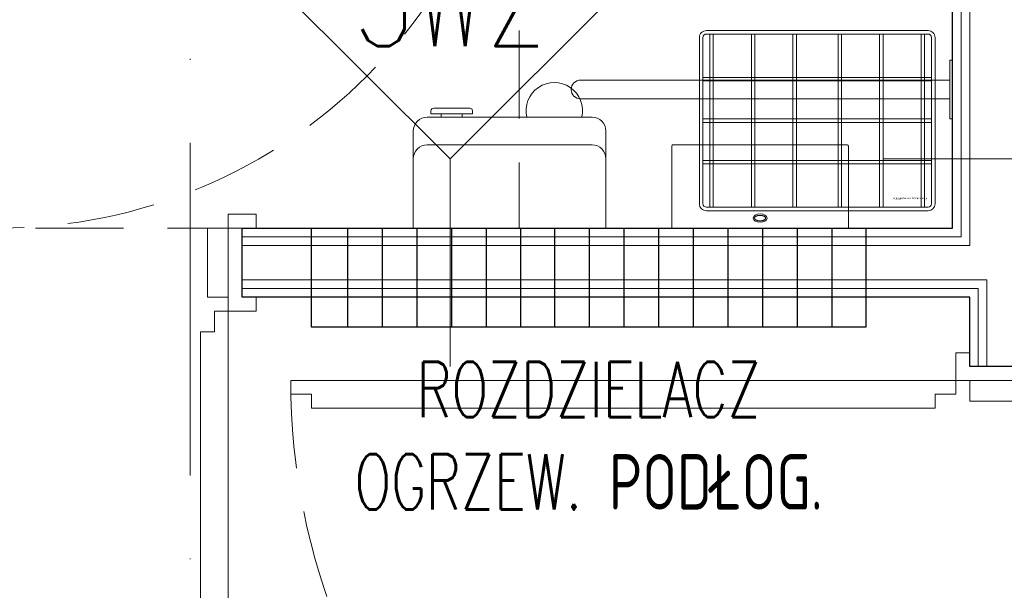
# Model space of a CAD drawing. Header units: millimetres. Extents: x -2074 to 12588, y -3630 to 101167.
# Tile 164 of 256: x 2905 to 3047, y 1470 to 1552. Entities that reach past the tile are written whole.
import ezdxf
from ezdxf.enums import TextEntityAlignment as Align

# ---------------------------------------------------------------- set-up
doc = ezdxf.new("R2010")
doc.units = ezdxf.units.MM
doc.linetypes.add('ACAD_ISO10W100', pattern=[18, 12, -3, 0, -3])
doc.linetypes.add('DASHED', pattern=[19.05, 12.7, -6.35])
for name, color, linetype, lineweight in [('MultiEnergy_rozdzielacze', 8, 'Continuous', 25), ('SelinAr_BUD_drzwi okna', 7, 'Continuous', 18), ('SelinAr_BUD_drzwi okna znaczniki', 7, 'Continuous', 18), ('SelinAr_BUD_opisy', 7, 'Continuous', 20), ('SelinAr_BUD_opisy ścian', 7, 'Continuous', 20), ('SelinAr_BUD_osie', 8, 'ACAD_ISO10W100', 18), ('SelinAr_BUD_wymiary', 7, 'Continuous', 18), ('SelinAr_BUD_ściany', 7, 'Continuous', 25), ('SelinAr_BUD_ściany struktura', 8, 'Continuous', 9), ('SelinAr_WYP_armatura', 8, 'Continuous', 18), ('SelinAr_WYP_instalacje elektryczne', 8, 'Continuous', 18), ('SelinAr_WYP_meble', 8, 'Continuous', 18)]:
    doc.layers.add(name, color=color, linetype=linetype, lineweight=lineweight)
doc.styles.add('JACEK_07', font='SIMPLEX.SHX', dxfattribs={"width": 0.7})
doc.styles.get("Standard").update_dxf_attribs({"font": 'arial.ttf'})
doc.styles.add('style1', font='romans.shx', dxfattribs={"width": 0.6})
doc.dimstyles.new('ISO-25 Ania', dxfattribs={"dimtxt": 10, "dimasz": 5, "dimexe": 5, "dimexo": 0.625, "dimtad": 0, "dimrnd": 0.01, "dimtxsty": 'style1', "dimblk": 'ARCHTICK', "dimcen": 5, "dimdle": 5, "dimadec": 0, "dimazin": 0, "dimtfac": 1, "dimtmove": 0, "dimatfit": 3, "dimldrblk": 'ARCHTICK', "dimfxl": 0, "dimarcsym": 0})

# ---------------------------------------------------------------- blocks, each defined once
blk = doc.blocks.new('*U620')
at = {"ltscale": 4}
blk.add_line((0, 50), (0, -2060), dxfattribs=at)
blk = doc.blocks.new('*U398')
for points in [[(-2, 5), (0, 5), (0, -5), (-2, -5), (-2, -7), (2, -7), (2, -5), (2, 7), (-2, 7), (-2, 5)], [(102, 5), (100, 5), (100, -5), (102, -5), (102, -7), (98, -7), (98, -5), (98, 7), (102, 7), (102, 5)], [(2, -5), (5, -5), (5, 5), (2, 5)], [(98, -5), (95, -5), (95, 5), (98, 5)]]:
    blk.add_lwpolyline(points)
blk.add_lwpolyline([(4, -7), (4, -10), (6, -10), (6, -100), (4, -100), (4, -103), (2, -103), (2, -7)], close=True)
at = {"linetype": 'DASHED'}
blk.add_arc((2, -7), 96, 270, 0, dxfattribs=at)
at = {"layer": 'SelinAr_BUD_drzwi okna znaczniki'}
blk.add_lwpolyline([(50, 25), (50, -25)], dxfattribs=at)
at = {"layer": 'SelinAr_BUD_drzwi okna znaczniki', "insert": (50, 0), "char_height": 10, "width": 10, "attachment_point": 5, "rotation": 90, "style": 'JACEK_07'}
blk.add_mtext('90\\P200', dxfattribs=at)
blk = doc.blocks.new('*U319')
for points in [[(-2, 5), (0, 5), (0, -5), (-2, -5), (-2, -7), (2, -7), (2, -5), (2, 7), (-2, 7), (-2, 5)], [(102, 5), (100, 5), (100, -5), (102, -5), (102, -7), (98, -7), (98, -5), (98, 7), (102, 7), (102, 5)], [(2, -5), (5, -5), (5, 5), (2, 5)], [(98, -5), (95, -5), (95, 5), (98, 5)]]:
    blk.add_lwpolyline(points)
blk.add_lwpolyline([(96, -7), (96, -10), (94, -10), (94, -100), (96, -100), (96, -103), (98, -103), (98, -7)], close=True)
at = {"linetype": 'DASHED'}
blk.add_arc((98, -7), 96, 180, 270, dxfattribs=at)
at = {"layer": 'SelinAr_BUD_drzwi okna znaczniki'}
blk.add_lwpolyline([(50, 25), (50, -25)], dxfattribs=at)
at = {"layer": 'SelinAr_BUD_drzwi okna znaczniki', "insert": (50, 0), "char_height": 10, "width": 10, "attachment_point": 5, "rotation": 90, "style": 'JACEK_07'}
blk.add_mtext('90\\P200', dxfattribs=at)
blk = doc.blocks.new('Obszar_manewrowy_NPS')
at = {"layer": 'SelinAr_WYP_armatura', "color": 9, "linetype": 'DASHED', "lineweight": 0, "flags": 128}
blk.add_lwpolyline([(0, 0), (-150, 0), (-150, 150), (0, 150)], close=True, dxfattribs=at)
at = {"layer": 'SelinAr_WYP_armatura', "color": 9, "linetype": 'DASHED', "lineweight": 0}
blk.add_circle((-75, 75), 75, dxfattribs=at)
blk = doc.blocks.new('Poręcz NPS_Prosta')
at = {"linetype": 'Continuous', "lineweight": 20}
for p, q in [((4.23, 0), (-4.23, 0)), ((-4.23, -0.34), (-4.23, 0)), ((4.23, -0.34), (4.23, 0)), ((4.23, -0.34), (-4.23, -0.34)), ((-1.35, -0.34), (-1.35, -53.66)), ((1.35, -0.34), (1.35, -53.66))]:
    blk.add_line(p, q, dxfattribs=at)
blk.add_arc((0, -53.66), 1.35, 180, 0, dxfattribs=at)
blk = doc.blocks.new('*U325')
blk.add_lwpolyline([(0, 0), (25.5, 0), (25.5, -11.8, -0.414214), (25.3, -12), (0.2, -12, -0.414214), (0, -11.8)], format="xyb", close=True)
blk.add_ellipse((12.75, -1.43), major_axis=(-1, 0), ratio=0.6)
at = {"lineweight": 0}
blk.add_open_spline([(11.95, -1.43), (11.95, -1.43), (11.95, -1.44), (11.95, -1.45), (11.95, -1.47), (11.96, -1.48), (11.96, -1.49), (11.97, -1.51), (11.98, -1.52), (11.99, -1.54), (12, -1.55), (12.01, -1.57), (12.02, -1.59), (12.04, -1.6), (12.06, -1.62), (12.08, -1.64), (12.1, -1.65), (12.12, -1.67), (12.15, -1.68), (12.17, -1.7), (12.2, -1.71), (12.23, -1.73), (12.26, -1.74), (12.29, -1.75), (12.33, -1.76), (12.36, -1.78), (12.4, -1.79), (12.43, -1.79), (12.47, -1.8), (12.51, -1.81), (12.55, -1.82), (12.59, -1.82), (12.63, -1.82), (12.67, -1.83), (12.71, -1.83), (12.75, -1.83), (12.79, -1.83), (12.83, -1.83), (12.87, -1.82), (12.91, -1.82), (12.95, -1.82), (12.99, -1.81), (13.03, -1.8), (13.07, -1.79), (13.1, -1.79), (13.14, -1.78), (13.17, -1.76), (13.21, -1.75), (13.24, -1.74), (13.27, -1.73), (13.3, -1.71), (13.33, -1.7), (13.35, -1.68), (13.38, -1.67), (13.4, -1.65), (13.42, -1.64), (13.44, -1.62), (13.46, -1.6), (13.48, -1.59), (13.49, -1.57), (13.5, -1.55), (13.51, -1.54), (13.52, -1.52), (13.53, -1.51), (13.54, -1.49), (13.54, -1.48), (13.55, -1.47), (13.55, -1.45), (13.55, -1.44), (13.55, -1.43), (13.55, -1.42), (13.55, -1.4), (13.55, -1.39), (13.54, -1.38), (13.54, -1.37), (13.53, -1.35), (13.52, -1.34), (13.51, -1.32), (13.5, -1.31), (13.49, -1.29), (13.48, -1.27), (13.46, -1.26), (13.44, -1.24), (13.42, -1.22), (13.4, -1.21), (13.38, -1.19), (13.35, -1.18), (13.33, -1.16), (13.3, -1.15), (13.27, -1.13), (13.24, -1.12), (13.21, -1.11), (13.17, -1.1), (13.14, -1.08), (13.1, -1.07), (13.07, -1.06), (13.03, -1.06), (12.99, -1.05), (12.95, -1.04), (12.91, -1.04), (12.87, -1.03), (12.83, -1.03), (12.79, -1.03), (12.75, -1.03), (12.71, -1.03), (12.67, -1.03), (12.63, -1.03), (12.59, -1.04), (12.55, -1.04), (12.51, -1.05), (12.47, -1.06), (12.43, -1.06), (12.4, -1.07), (12.36, -1.08), (12.33, -1.1), (12.29, -1.11), (12.26, -1.12), (12.23, -1.13), (12.2, -1.15), (12.17, -1.16), (12.15, -1.18), (12.12, -1.19), (12.1, -1.21), (12.08, -1.22), (12.06, -1.24), (12.04, -1.26), (12.02, -1.27), (12.01, -1.29), (12, -1.31), (11.99, -1.32), (11.98, -1.34), (11.97, -1.35), (11.96, -1.37), (11.96, -1.38), (11.95, -1.39), (11.95, -1.4), (11.95, -1.42), (11.95, -1.43), (11.95, -1.43)], degree=3, knots=[0, 0, 0, 0, 0.012354, 0.024928, 0.037933, 0.051567, 0.066005, 0.081398, 0.097871, 0.11552, 0.13442, 0.154621, 0.176153, 0.199028, 0.223245, 0.248788, 0.275633, 0.303748, 0.333091, 0.363616, 0.395273, 0.428006, 0.461757, 0.496462, 0.532059, 0.568479, 0.605655, 0.643514, 0.681986, 0.720996, 0.76047, 0.800332, 0.840505, 0.880912, 0.921475, 0.962117, 1.002759, 1.043322, 1.083729, 1.123902, 1.163764, 1.203238, 1.242248, 1.28072, 1.318579, 1.355755, 1.392175, 1.427772, 1.462477, 1.496228, 1.528961, 1.560618, 1.591143, 1.620486, 1.648601, 1.675446, 1.700989, 1.725206, 1.748081, 1.769613, 1.789814, 1.808714, 1.826364, 1.842836, 1.858229, 1.872667, 1.886301, 1.899306, 1.91188, 1.924234, 1.936588, 1.949162, 1.962167, 1.975801, 1.990239, 2.005632, 2.022105, 2.039754, 2.058654, 2.078855, 2.100387, 2.123262, 2.147479, 2.173022, 2.199868, 2.227982, 2.257325, 2.287851, 2.319507, 2.35224, 2.385991, 2.420696, 2.456293, 2.492713, 2.529889, 2.567748, 2.60622, 2.64523, 2.684704, 2.724566, 2.764739, 2.805146, 2.84571, 2.886351, 2.926993, 2.967556, 3.007963, 3.048136, 3.087998, 3.127472, 3.166482, 3.204954, 3.242814, 3.279989, 3.316409, 3.352006, 3.386712, 3.420462, 3.453195, 3.484852, 3.515377, 3.54472, 3.572835, 3.59968, 3.625223, 3.64944, 3.672315, 3.693847, 3.714048, 3.732948, 3.750598, 3.76707, 3.782463, 3.796901, 3.810535, 3.82354, 3.836114, 3.848468, 3.848468, 3.848468, 3.848468], dxfattribs=at)
blk = doc.blocks.new('*U241')
for p, q in [((0, 0), (27.8, 0)), ((0, 0), (0, -14)), ((27.8, 0), (27.8, -14)), ((2, -12), (25.8, -12)), ((25.8, -16), (2, -16))]:
    blk.add_line(p, q)
for points in [[(22.26, -16.5), (19.26, -16.5), (19.26, -16.9, 0.414214), (19.66, -17.3, 0), (22.26, -17.3, 3.979577)], [(22.26, -16.5), (25.26, -16.5), (25.26, -16.9, -0.414214), (24.86, -17.3, 0), (22.26, -17.3, -3.979577)]]:
    blk.add_lwpolyline(points, format="xyb")
blk.add_lwpolyline([(20.76, -16.5), (23.76, -16.5), (23.76, -16), (20.76, -16)], close=True)
for centre, radius, start, end in [((2, -10), 2, 180, 270), ((25.8, -10), 2, 270, 0), ((2, -14), 2, 180, 270), ((25.8, -14), 2, 270, 0), ((7.45, -16.92), 4.08, 166.9264, 13.0736)]:
    blk.add_arc(centre, radius, start, end)
blk = doc.blocks.new('*U238')
for points in [[(1, 0), (33, 0, -0.414214), (34, -1), (34, -25, -0.414214), (33, -26), (1, -26, -0.414214), (0, -25), (0, -1, -0.414214)], [(1, -0.5), (33, -0.5, -0.414214), (33.5, -1), (33.5, -25, -0.414214), (33, -25.5), (1, -25.5, -0.414214), (0.5, -25), (0.5, -1, -0.414214)]]:
    blk.add_lwpolyline(points, format="xyb", close=True)
at = {"color": 9}
for points in [[(1.5, -0.5), (2, -0.5), (2, -25.5), (1.5, -25.5)], [(7.5, -0.5), (8, -0.5), (8, -25.5), (7.5, -25.5)], [(13.5, -0.5), (14, -0.5), (14, -25.5), (13.5, -25.5)], [(20.5, -0.5), (20, -0.5), (20, -25.5), (20.5, -25.5)], [(26.5, -0.5), (26, -0.5), (26, -25.5), (26.5, -25.5)], [(32.5, -0.5), (32, -0.5), (32, -25.5), (32.5, -25.5)], [(0.5, -6.75), (33.5, -6.75), (33.5, -7.25), (0.5, -7.25)], [(0.5, -12.75), (33.5, -12.75), (33.5, -13.25), (0.5, -13.25)], [(0.5, -18.75), (33.5, -18.75), (33.5, -19.25), (0.5, -19.25)]]:
    blk.add_lwpolyline(points, close=True, dxfattribs=at)
at = {"insert": (1.13, -1.65), "char_height": 0.25, "width": 10.4, "attachment_point": 1}
blk.add_mtext('Kosz siatkowy stalowy MERIDA', dxfattribs=at)
blk = doc.blocks.new('_ArchTick')
at = {"color": 0, "linetype": 'ByBlock', "const_width": 0.15}
blk.add_lwpolyline([(-0.5, -0.5), (0.5, 0.5)], dxfattribs=at)
blk = doc.blocks.new('*D744')
at = {"layer": 'Defpoints', "color": 0}
for p in [(3042.16, 1512.24), (3052.16, 1502.24), (3042.16, 1432.24)]:
    blk.add_point(p, dxfattribs=at)
at = {"layer": 'SelinAr_BUD_wymiary', "color": 0, "lineweight": -2}
for p, q in [((3042.16, 1442.24), (3042.16, 1427.24)), ((3052.16, 1442.24), (3052.16, 1427.24)), ((3057.16, 1432.24), (3037.16, 1432.24)), ((3047.16, 1432.24), (3053.44, 1411.3)), ((3053.44, 1411.3), (3054.69, 1411.3))]:
    blk.add_line(p, q, dxfattribs=at)
at = {"layer": 'SelinAr_BUD_wymiary', "color": 0, "lineweight": -2, "xscale": 5, "yscale": 5, "zscale": 5, "rotation": 180}
blk.add_blockref('_ArchTick', (3042.16, 1432.24), dxfattribs=at)
at = {"layer": 'SelinAr_BUD_wymiary', "color": 0, "lineweight": -2, "xscale": 5, "yscale": 5, "zscale": 5}
blk.add_blockref('_ArchTick', (3052.16, 1432.24), dxfattribs=at)
at = {"layer": 'SelinAr_BUD_wymiary', "color": 0, "insert": (3059.74, 1411.3), "char_height": 10, "attachment_point": 5, "style": 'style1'}
blk.add_mtext('10', dxfattribs=at)
blk = doc.blocks.new('*D745')
at = {"layer": 'Defpoints', "color": 0}
for p in [(3042.16, 1512.24), (2979.36, 1432.24), (2979.36, 1357.24)]:
    blk.add_point(p, dxfattribs=at)
at = {"layer": 'SelinAr_BUD_wymiary', "color": 0, "lineweight": -2}
for p, q in [((3042.16, 1442.24), (3042.16, 1427.24)), ((2979.36, 1422.24), (2979.36, 1437.24)), ((2974.36, 1432.24), (3001.13, 1432.24)), ((3047.16, 1432.24), (3020.38, 1432.24))]:
    blk.add_line(p, q, dxfattribs=at)
at = {"layer": 'SelinAr_BUD_wymiary', "color": 0, "lineweight": -2, "xscale": 5, "yscale": 5, "zscale": 5, "rotation": 180}
blk.add_blockref('_ArchTick', (2979.36, 1432.24), dxfattribs=at)
at = {"layer": 'SelinAr_BUD_wymiary', "color": 0, "lineweight": -2, "xscale": 5, "yscale": 5, "zscale": 5}
blk.add_blockref('_ArchTick', (3042.16, 1432.24), dxfattribs=at)
at = {"layer": 'SelinAr_BUD_wymiary', "color": 0, "insert": (3010.76, 1432.24), "char_height": 10, "attachment_point": 5, "style": 'style1'}
blk.add_mtext('62,8', dxfattribs=at)
blk = doc.blocks.new('*D785')
at = {"layer": 'Defpoints', "color": 0}
for p in [(2937.16, 1710.24), (2837.16, 1522.24), (2937.16, 1522.24)]:
    blk.add_point(p, dxfattribs=at)
at = {"layer": 'SelinAr_BUD_wymiary', "color": 0, "lineweight": -2}
for p, q in [((2837.16, 1700.24), (2837.16, 1715.24)), ((2937.16, 1700.24), (2937.16, 1715.24)), ((2832.16, 1710.24), (2879.25, 1710.24)), ((2942.16, 1710.24), (2895.07, 1710.24))]:
    blk.add_line(p, q, dxfattribs=at)
at = {"layer": 'SelinAr_BUD_wymiary', "color": 0, "lineweight": -2, "xscale": 5, "yscale": 5, "zscale": 5, "rotation": 180}
blk.add_blockref('_ArchTick', (2837.16, 1710.24), dxfattribs=at)
at = {"layer": 'SelinAr_BUD_wymiary', "color": 0, "lineweight": -2, "xscale": 5, "yscale": 5, "zscale": 5}
blk.add_blockref('_ArchTick', (2937.16, 1710.24), dxfattribs=at)
at = {"layer": 'SelinAr_BUD_wymiary', "color": 0, "insert": (2887.16, 1710.24), "char_height": 10, "attachment_point": 5, "style": 'style1'}
blk.add_mtext('100', dxfattribs=at)
blk = doc.blocks.new('*D786')
at = {"layer": 'Defpoints', "color": 0}
for p in [(3039.66, 1750.24), (3039.66, 1710.24), (2937.16, 1522.24)]:
    blk.add_point(p, dxfattribs=at)
at = {"layer": 'SelinAr_BUD_wymiary', "color": 0, "lineweight": -2}
for p, q in [((3039.66, 1720.24), (3039.66, 1705.24)), ((2937.16, 1700.24), (2937.16, 1715.24)), ((2932.16, 1710.24), (2976.21, 1710.24)), ((3044.66, 1710.24), (3000.6, 1710.24))]:
    blk.add_line(p, q, dxfattribs=at)
at = {"layer": 'SelinAr_BUD_wymiary', "color": 0, "lineweight": -2, "xscale": 5, "yscale": 5, "zscale": 5, "rotation": 180}
blk.add_blockref('_ArchTick', (2937.16, 1710.24), dxfattribs=at)
at = {"layer": 'SelinAr_BUD_wymiary', "color": 0, "lineweight": -2, "xscale": 5, "yscale": 5, "zscale": 5}
blk.add_blockref('_ArchTick', (3039.66, 1710.24), dxfattribs=at)
at = {"layer": 'SelinAr_BUD_wymiary', "color": 0, "insert": (2988.41, 1710.24), "char_height": 10, "attachment_point": 5, "style": 'style1'}
blk.add_mtext('102,5', dxfattribs=at)
blk = doc.blocks.new('EQWEQW')
at = {"layer": 'SelinAr_BUD_opisy ścian', "ltscale": 5}
blk.add_lwpolyline([(14219.25, 15.24), (14244, 39.99), (14219.25, 64.74), (14194.5, 39.99)], close=True, dxfattribs=at)
blk = doc.blocks.new('ERRWERWE')
at = {"layer": 'SelinAr_BUD_opisy'}
blk.add_blockref('EQWEQW', (-10400.92, 400.19), dxfattribs=at)
at = {"layer": 'SelinAr_BUD_opisy ścian', "ltscale": 0.2, "style": 'style1', "width": 0.6}
blk.add_text('SW2', height=17, dxfattribs=at).set_placement((3818.33, 440.19), align=Align.MIDDLE_CENTER)

msp = doc.modelspace()

# ---------------------------------------------------------------- linework, layer by layer
at = {"layer": 'MultiEnergy_rozdzielacze'}
msp.add_lwpolyline([(2947.157, 1522.241), (3027.157, 1522.241), (3027.157, 1507.941), (2947.157, 1507.941)], close=True, dxfattribs=at)
for points in [[(2952.348, 1522.241), (2952.348, 1507.941)], [(2957.348, 1522.241), (2957.348, 1507.941)], [(2962.348, 1522.241), (2962.348, 1507.941)], [(2967.348, 1522.241), (2967.348, 1507.941)], [(2972.348, 1522.241), (2972.348, 1507.941)], [(2977.348, 1522.241), (2977.348, 1507.941)], [(2982.252, 1522.241), (2982.252, 1507.941)], [(2987.252, 1522.241), (2987.252, 1507.941)], [(2992.252, 1522.241), (2992.252, 1507.941)], [(2997.252, 1522.241), (2997.252, 1507.941)], [(3002.252, 1522.241), (3002.252, 1507.941)], [(3007.252, 1522.241), (3007.252, 1507.941)], [(3012.252, 1522.241), (3012.252, 1507.941)], [(3017.252, 1522.241), (3017.252, 1507.941)], [(3022.252, 1522.201), (3022.252, 1507.901)]]:
    msp.add_lwpolyline(points, dxfattribs=at)
at = {"layer": 'SelinAr_BUD_opisy ścian'}
for points in [[(2967.157, 1532.241), (2967.157, 1522.241), (2967.157, 1512.241), (2967.157, 1502.241)], [(3062.157, 1532.241), (3052.157, 1532.241), (3039.657, 1532.241), (3029.657, 1532.241)]]:
    msp.add_lwpolyline(points, dxfattribs=at)
at = {"layer": 'SelinAr_BUD_ściany'}
msp.add_lwpolyline([(3157.157, 1357.241), (3157.157, 1620.241), (3149.657, 1620.241), (3149.657, 1630.241), (3157.157, 1630.241), (3157.157, 1750.241), (3052.157, 1750.241), (3052.157, 1630.241), (3059.657, 1630.241), (3059.657, 1620.241), (3052.157, 1620.241), (3052.157, 1502.241), (3042.157, 1502.241), (3042.157, 1512.241), (2937.157, 1512.241), (2937.157, 1522.241), (3039.657, 1522.241), (3039.657, 1750.241), (2827.157, 1750.241)], dxfattribs=at)
at = {"layer": 'SelinAr_BUD_ściany struktura'}
for points in [[(2937.157, 1519.741), (3042.157, 1519.741), (3042.157, 1752.741), (2824.657, 1752.741), (2824.657, 1519.741), (2837.157, 1519.741)], [(2937.157, 1520.991), (3040.907, 1520.991), (3040.907, 1751.491), (2825.907, 1751.491), (2825.907, 1520.991), (2837.157, 1520.991)], [(3044.657, 1502.241), (3044.657, 1514.741), (2937.157, 1514.741)], [(3043.407, 1502.241), (3043.407, 1513.491), (2937.157, 1513.491)]]:
    msp.add_lwpolyline(points, dxfattribs=at)

# ---------------------------------------------------------------- block references
msp.add_blockref('Obszar_manewrowy_NPS', (2977.157, 1522.241))
at = {"layer": 'SelinAr_BUD_drzwi okna', "linetype": 'Continuous', "lineweight": 18}
msp.add_blockref('*U319', (2837.157, 1517.241), dxfattribs=at)
at = {"layer": 'SelinAr_BUD_drzwi okna', "linetype": 'Continuous', "lineweight": 18, "rotation": 270}
msp.add_blockref('*U398', (3047.157, 1502.241), dxfattribs=at)
at = {"layer": 'SelinAr_BUD_opisy ścian'}
msp.add_blockref('ERRWERWE', (-851.172, 1116.803), dxfattribs=at)
at = {"layer": 'SelinAr_BUD_osie'}
msp.add_blockref('*U620', (2929.657, 2349.741), dxfattribs=at)
at = {"layer": 'SelinAr_WYP_instalacje elektryczne', "color": 211, "linetype": 'Continuous', "lineweight": 13, "rotation": 180}
msp.add_blockref('*U241', (2989.657, 1522.241), dxfattribs=at)
at = {"layer": 'SelinAr_WYP_meble', "color": 211, "linetype": 'Continuous', "lineweight": 13, "rotation": 180}
for name, p in [('*U238', (3037.157, 1524.741)), ('*U325', (3024.657, 1522.241))]:
    msp.add_blockref(name, p, dxfattribs=at)
at = {"layer": 'SelinAr_WYP_meble', "color": 102, "linetype": 'Continuous', "lineweight": 20, "rotation": 270}
msp.add_blockref('Poręcz NPS_Prosta', (3039.657, 1542.241), dxfattribs=at)

# ---------------------------------------------------------------- texts
at = {"layer": 'MultiEnergy_rozdzielacze', "insert": (2987.157, 1502.941), "char_height": 8, "width": 128.39117, "attachment_point": 2, "style": 'JACEK_07'}
msp.add_mtext('\\pt48;ROZDZIELACZ \\POGRZEW. PODŁOG.', dxfattribs=at)

# ---------------------------------------------------------------- dimensions: what is measured, and where the dimension line sits
at = {"layer": 'SelinAr_BUD_wymiary'}
for base, p1, p2, picture, middle in [((3039.657, 1710.241), (2937.157, 1522.241), (3039.657, 1750.241), '*D786', (2988.407, 1710.241)), ((2937.157, 1710.241), (2837.157, 1522.241), (2937.157, 1522.241), '*D785', (2887.157, 1710.241)), ((2979.357, 1432.241), (3042.157, 1512.241), (2979.357, 1357.241), '*D745', (3010.757, 1432.241)), ((3042.157, 1432.241), (3052.157, 1502.241), (3042.157, 1512.241), '*D744', (3055.313, 1411.304))]:
    dim = msp.add_linear_dim(base=base, p1=p1, p2=p2, dimstyle='ISO-25 Ania', override={"dimtmove": 1, "dimfxl": 10, "dimarcsym": 2}, dxfattribs=at)
    dim.commit()
    dim.dimension.update_dxf_attribs({"geometry": picture, "text_midpoint": middle})

doc.saveas('drawing.dxf')
